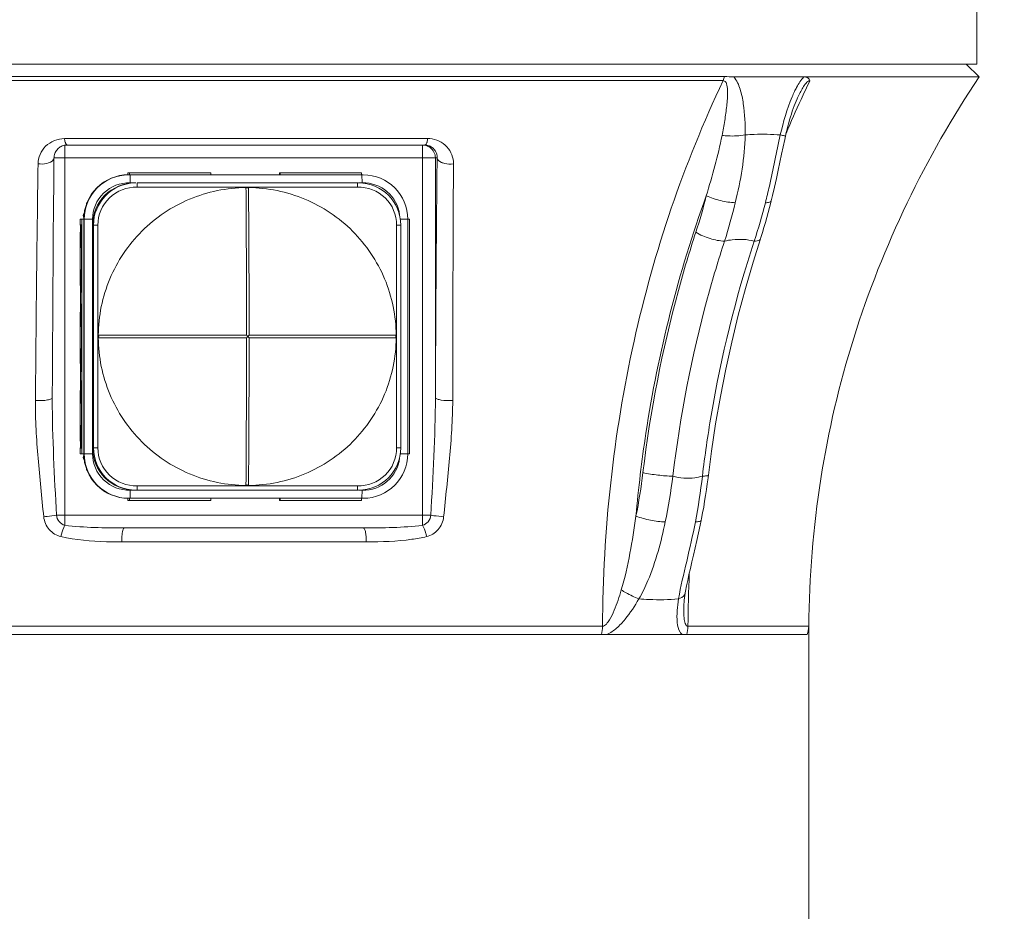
# Model space of a CAD drawing. Header units: millimetres. Extents: x 16720 to 74016, y 25810 to 81213.
# Tile 201 of 256: x 34328 to 34351, y 43435 to 43456. Entities that reach past the tile are written whole.
import ezdxf
from ezdxf import colors
from ezdxf.entities.mleader import LeaderData, LeaderLine
from ezdxf.math import Vec2, Vec3

# ---------------------------------------------------------------- set-up
doc = ezdxf.new("R2010")
doc.units = ezdxf.units.MM
for name, color, linetype, lineweight in [('1', 7, 'Continuous', 9), ('_OPISY', 110, 'Continuous', 9), ('_WIDOKOWE', 252, 'Continuous', 9), ('_WYMIAR', 151, 'Continuous', 9)]:
    doc.layers.add(name, color=color, linetype=linetype, lineweight=lineweight)
doc.styles.add('ROMANS', font='romans.shx', dxfattribs={"width": 0.8, "height": 17})
doc.styles.add('ROMANS 50', font='romans.shx', dxfattribs={"width": 0.7, "height": 10})
doc.dimstyles.new('DOM w 50', dxfattribs={"dimscale": 3, "dimtxt": 10, "dimasz": 0.3, "dimexe": 1.25, "dimexo": 2, "dimgap": 1, "dimtad": 1, "dimdec": 0, "dimtxsty": 'ROMANS 50', "dimblk1": 'wymgreg', "dimblk2": 'wymgregII', "dimsah": 1, "dimcen": 2.5, "dimdle": 1, "dimse1": 1, "dimse2": 1, "dimclre": 254, "dimadec": 0, "dimazin": 0, "dimtfac": 1, "dimtdec": 0, "dimtix": 1, "dimtmove": 1, "dimatfit": 3, "dimfxl": 1.25, "dimarcsym": 0})

# ---------------------------------------------------------------- blocks, each defined once
blk = doc.blocks.new('wymgreg')
at = {"layer": '1'}
for p, q in [((0, 5.674), (0, -5.674)), ((0, 0), (4.95, 4.95)), ((0, 0), (-4.95, -4.95)), ((4.765, 0), (-3.887, 0))]:
    blk.add_line(p, q, dxfattribs=at)
blk = doc.blocks.new('wymgregII')
at = {"layer": '1', "rotation": 180}
blk.add_blockref('wymgreg', (0, 0), dxfattribs=at)
blk = doc.blocks.new('*D6470')
at = {"layer": '_WYMIAR', "color": 0, "lineweight": -2}
blk.add_line((35393.838, 43265.218), (35393.838, 43520.252), dxfattribs=at)
at = {"layer": 'Defpoints', "color": 0}
for p in [(33746.709, 43521.152), (35393.838, 43521.152), (35203.285, 43264.318)]:
    blk.add_point(p, dxfattribs=at)
at = {"layer": '_WYMIAR', "color": 0, "linetype": 'ByBlock', "lineweight": -2, "xscale": 0.8999999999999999, "yscale": 0.8999999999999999, "zscale": 0.8999999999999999}
for name, p, rotation in [('wymgregII', (35393.838, 43521.152), 90), ('wymgreg', (35393.838, 43264.318), 270)]:
    blk.add_blockref(name, p, dxfattribs=dict(at, rotation=rotation))
at = {"layer": '_WYMIAR', "color": 0, "insert": (35385.838, 43392.735), "char_height": 10, "attachment_point": 5, "rotation": 90, "style": 'ROMANS 50'}
blk.add_mtext('257', dxfattribs=at)
blk = doc.blocks.new('*D6472')
at = {"layer": '_WYMIAR', "color": 0, "lineweight": -2}
blk.add_line((35414.313, 42213.65), (35414.313, 43520.252), dxfattribs=at)
at = {"layer": 'Defpoints', "color": 0}
for p in [(33746.709, 43521.152), (35414.313, 43521.152), (35191.269, 42212.75)]:
    blk.add_point(p, dxfattribs=at)
at = {"layer": '_WYMIAR', "color": 0, "linetype": 'ByBlock', "lineweight": -2, "xscale": 0.8999999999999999, "yscale": 0.8999999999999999, "zscale": 0.8999999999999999}
for name, p, rotation in [('wymgregII', (35414.313, 43521.152), 90), ('wymgreg', (35414.313, 42212.75), 270)]:
    blk.add_blockref(name, p, dxfattribs=dict(at, rotation=rotation))
at = {"layer": '_WYMIAR', "color": 0, "insert": (35406.313, 42866.951), "char_height": 10, "attachment_point": 5, "rotation": 90, "style": 'ROMANS 50'}
blk.add_mtext('1308', dxfattribs=at)

msp = doc.modelspace()

# ---------------------------------------------------------------- linework, layer by layer
at = {"layer": '_WIDOKOWE'}
for p, q in [((34350.039, 43456.413), (34350.039, 43454.513)), ((34350.039, 43454.513), (34315.139, 43454.513)), ((34350.089, 43454.213), (34349.789, 43454.513)), ((34321.543, 43454.222), (34344.111, 43454.222)), ((34321.574, 43454.126), (34344.078, 43454.126)), ((34345.975, 43454.213), (34344.331, 43454.213)), ((34350.089, 43454.213), (34345.977, 43454.213)), ((34345.824, 43453.722), (34345.825, 43453.723)), ((34337.141, 43452.764), (34328.609, 43452.764)), ((34337.07, 43452.613), (34328.671, 43452.613)), ((34337.361, 43452.313), (34328.362, 43452.313)), ((34328.616, 43452.313), (34328.616, 43443.913)), ((34337.015, 43443.913), (34337.015, 43452.313)), ((34337.32, 43446.681), (34337.32, 43452.313)), ((34332.049, 43451.963), (34330.1, 43451.963)), ((34330.1, 43451.914), (34330.1, 43451.963)), ((34330.139, 43451.913), (34330.139, 43451.963)), ((34332.049, 43451.913), (34332.049, 43451.963)), ((34335.584, 43451.963), (34333.656, 43451.963)), ((34333.656, 43451.963), (34333.656, 43451.913)), ((34333.657, 43451.913), (34333.657, 43451.963)), ((34333.674, 43451.913), (34333.674, 43451.963)), ((34335.584, 43451.913), (34335.584, 43451.963)), ((34330.12, 43451.914), (34330.15, 43451.913)), ((34330.15, 43451.913), (34335.595, 43451.913)), ((34330.15, 43451.913), (34330.15, 43451.723)), ((34330.15, 43451.723), (34330.261, 43451.723)), ((34330.261, 43451.724), (34330.284, 43451.724)), ((34330.313, 43451.723), (34335.486, 43451.723)), ((34335.491, 43451.724), (34335.514, 43451.724)), ((34335.527, 43451.723), (34335.602, 43451.723)), ((34335.595, 43451.913), (34335.625, 43451.914)), ((34335.595, 43451.913), (34335.602, 43451.723)), ((34330.313, 43451.623), (34335.489, 43451.623)), ((34332.871, 43451.613), (34332.931, 43451.613)), ((34329.066, 43450.867), (34328.973, 43450.867)), ((34328.973, 43450.727), (34328.973, 43450.867)), ((34329.012, 43445.359), (34329.012, 43450.867)), ((34329.062, 43445.359), (34329.062, 43450.867)), ((34329.066, 43445.359), (34329.066, 43450.867)), ((34329.267, 43450.867), (34329.069, 43450.867)), ((34329.069, 43445.359), (34329.069, 43450.867)), ((34329.073, 43445.359), (34329.073, 43450.867)), ((34329.267, 43445.359), (34329.267, 43450.867)), ((34336.499, 43450.867), (34336.711, 43450.867)), ((34336.672, 43450.867), (34336.672, 43445.359)), ((34336.711, 43445.359), (34336.711, 43450.867)), ((34328.984, 43450.727), (34328.973, 43450.727)), ((34329.391, 43450.729), (34329.267, 43450.729)), ((34329.29, 43445.497), (34329.29, 43450.729)), ((34329.391, 43445.497), (34329.391, 43450.729)), ((34336.41, 43450.729), (34336.509, 43450.729)), ((34336.41, 43450.729), (34336.41, 43445.497)), ((34336.509, 43450.729), (34336.509, 43445.497)), ((34332.885, 43448.143), (34329.402, 43448.143)), ((34329.402, 43448.083), (34329.402, 43448.143)), ((34329.402, 43448.083), (34332.885, 43448.083)), ((34332.823, 43448.143), (34332.806, 43448.143)), ((34336.4, 43448.143), (34332.945, 43448.143)), ((34332.945, 43448.083), (34336.4, 43448.083)), ((34333, 43448.083), (34333.014, 43448.083)), ((34336.4, 43448.143), (34336.4, 43448.083)), ((34328.324, 43447.249), (34328.321, 43446.639)), ((34328.321, 43446.639), (34328.321, 43446.639)), ((34328.973, 43445.499), (34328.984, 43445.499)), ((34328.973, 43445.359), (34328.973, 43445.499)), ((34329.391, 43445.497), (34329.267, 43445.497)), ((34336.41, 43445.497), (34336.509, 43445.497)), ((34329.066, 43445.359), (34328.973, 43445.359)), ((34329.267, 43445.359), (34329.069, 43445.359)), ((34336.499, 43445.359), (34336.711, 43445.359)), ((34335.489, 43444.603), (34330.313, 43444.603)), ((34332.931, 43444.613), (34332.871, 43444.613)), ((34330.1, 43444.313), (34330.1, 43444.263)), ((34330.15, 43444.313), (34330.12, 43444.313)), ((34330.139, 43444.313), (34330.139, 43444.263)), ((34330.261, 43444.503), (34330.15, 43444.503)), ((34330.15, 43444.313), (34330.15, 43444.503)), ((34335.595, 43444.313), (34330.15, 43444.313)), ((34330.261, 43444.503), (34330.284, 43444.503)), ((34330.313, 43444.503), (34330.284, 43444.503)), ((34335.486, 43444.503), (34330.313, 43444.503)), ((34332.049, 43444.313), (34332.049, 43444.263)), ((34333.656, 43444.313), (34333.656, 43444.263)), ((34333.657, 43444.313), (34333.657, 43444.263)), ((34333.674, 43444.313), (34333.674, 43444.263)), ((34335.514, 43444.503), (34335.486, 43444.503)), ((34335.491, 43444.503), (34335.514, 43444.503)), ((34335.602, 43444.503), (34335.527, 43444.503)), ((34335.584, 43444.313), (34335.584, 43444.263)), ((34335.595, 43444.313), (34335.602, 43444.503)), ((34335.625, 43444.313), (34335.595, 43444.313)), ((34332.049, 43444.263), (34330.1, 43444.263)), ((34335.584, 43444.263), (34333.656, 43444.263)), ((34337.213, 43443.913), (34328.42, 43443.913)), ((34335.628, 43443.613), (34330.013, 43443.613)), ((34335.697, 43443.286), (34329.955, 43443.286)), ((34343.188, 43442.086), (34343.187, 43442.085)), ((34343.153, 43441.761), (34343.153, 43441.762)), ((34346.05, 43441.113), (34319.127, 43441.113)), ((34341.244, 43441.303), (34324.309, 43441.303)), ((34346.089, 43441.303), (34343.252, 43441.303)), ((34346.089, 43441.303), (34346.089, 43416.481))]:
    msp.add_line(p, q, dxfattribs=at)
for points in [[(34345.825, 43453.723), (34345.815, 43453.701), (34345.791, 43453.647), (34345.768, 43453.59), (34345.745, 43453.531), (34345.723, 43453.469), (34345.701, 43453.406), (34345.68, 43453.34), (34345.659, 43453.272), (34345.639, 43453.203), (34345.619, 43453.131), (34345.599, 43453.058), (34345.58, 43452.982), (34345.561, 43452.904), (34345.543, 43452.825)], [(34345.543, 43452.825), (34345.524, 43452.741), (34345.488, 43452.574), (34345.451, 43452.398), (34345.413, 43452.214), (34345.373, 43452.022), (34345.33, 43451.825), (34345.286, 43451.626), (34345.239, 43451.423), (34345.209, 43451.301)], [(34328.581, 43452.6), (34328.556, 43452.591), (34328.532, 43452.58), (34328.51, 43452.568), (34328.489, 43452.554), (34328.469, 43452.538), (34328.451, 43452.521), (34328.434, 43452.503), (34328.418, 43452.483), (34328.404, 43452.461), (34328.392, 43452.438), (34328.382, 43452.414), (34328.373, 43452.388), (34328.367, 43452.361), (34328.363, 43452.331), (34328.362, 43452.31)], [(34328.671, 43452.613), (34328.664, 43452.613), (34328.635, 43452.611), (34328.608, 43452.606), (34328.581, 43452.6)], [(34328.362, 43452.31), (34328.357, 43451.757), (34328.351, 43451.122), (34328.345, 43450.482), (34328.34, 43449.839), (34328.336, 43449.194), (34328.332, 43448.547), (34328.328, 43447.898), (34328.324, 43447.249)], [(34345.209, 43451.301), (34345.199, 43451.261), (34345.169, 43451.144), (34345.138, 43451.027), (34345.105, 43450.91), (34345.072, 43450.793), (34345.037, 43450.676), (34345.001, 43450.559), (34344.964, 43450.442), (34344.953, 43450.407)], [(34344.953, 43450.407), (34344.782, 43449.864), (34344.601, 43449.242), (34344.433, 43448.614), (34344.279, 43447.982), (34344.139, 43447.345), (34344.013, 43446.705), (34343.902, 43446.061), (34343.805, 43445.415), (34343.732, 43444.855)], [(34332.803, 43448.083), (34332.82, 43448.083), (34332.829, 43448.083), (34332.837, 43448.083), (34332.846, 43448.083), (34332.855, 43448.083), (34332.865, 43448.082), (34332.875, 43448.082), (34332.885, 43448.083)], [(34332.885, 43448.143), (34332.875, 43448.144), (34332.866, 43448.144), (34332.856, 43448.143), (34332.848, 43448.143), (34332.839, 43448.143), (34332.831, 43448.143), (34332.823, 43448.143)], [(34333.022, 43448.143), (34333.006, 43448.143), (34332.998, 43448.143), (34332.99, 43448.143), (34332.982, 43448.143), (34332.973, 43448.143), (34332.964, 43448.144), (34332.955, 43448.144), (34332.945, 43448.143)], [(34332.945, 43448.083), (34332.954, 43448.082), (34332.962, 43448.082), (34332.97, 43448.083), (34332.978, 43448.083), (34332.985, 43448.083), (34332.993, 43448.083), (34333, 43448.083)], [(34343.732, 43444.855), (34343.724, 43444.794), (34343.706, 43444.653), (34343.687, 43444.514), (34343.666, 43444.377), (34343.644, 43444.24), (34343.621, 43444.105), (34343.597, 43443.971), (34343.572, 43443.839), (34343.563, 43443.793)], [(34343.563, 43443.793), (34343.54, 43443.681), (34343.501, 43443.497), (34343.461, 43443.318), (34343.421, 43443.145), (34343.383, 43442.978), (34343.345, 43442.818), (34343.309, 43442.665), (34343.276, 43442.519), (34343.245, 43442.381), (34343.218, 43442.251), (34343.195, 43442.13), (34343.188, 43442.086)], [(34343.187, 43442.085), (34343.178, 43442.028), (34343.17, 43441.972), (34343.164, 43441.919), (34343.159, 43441.869), (34343.156, 43441.821), (34343.154, 43441.777), (34343.153, 43441.762)]]:
    msp.add_lwpolyline(points, dxfattribs=at)
for centre, radius, start, end in [((34370.931, 43442.235), 27.519, 154.4003, 155.4115), ((34348.238, 43452.674), 2.758, 154.2178, 157.0914), ((34371.081, 43442.167), 27.684, 155.4123, 157.217), ((34337.141, 43452.146), 0.619, 85.7724, 89.9951), ((34343.261, 43452.316), 14.645, 179.3094, 180.0115), ((34337.02, 43452.312), 0.301, 78.0101, 89.96), ((34337.02, 43452.313), 0.3, 72.028, 78.0237), ((34337.019, 43452.312), 0.301, 54.0342, 71.9585), ((35102.13, 43440.774), 774.226, 179.15646, 179.568048), ((34330.109, 43450.867), 1.047, 90.0047, 180.0049), ((34330.113, 43450.867), 1.047, 90.0047, 180.0049), ((34330.116, 43450.867), 1.047, 90.0047, 180.0049), ((34330.12, 43450.867), 1.047, 90.0051, 180.0046), ((34330.261, 43450.729), 0.994, 90.0051, 180.0046), ((34330.123, 43450.867), 0.857, 88.184, 180.0047), ((34330.284, 43450.729), 0.994, 91.9612, 180.0045), ((34330.284, 43450.729), 0.995, 90.0009, 91.9558), ((34335.514, 43450.731), 0.993, 91.3364, 91.6478), ((34335.514, 43450.73), 0.994, 89.999, 91.3363), ((34335.514, 43450.729), 0.994, 359.9956, 89.9956), ((34335.629, 43450.867), 0.857, 6.6172, 91.8172), ((34335.625, 43450.867), 1.047, 359.9954, 89.9949), ((34330.286, 43450.729), 0.894, 88.2676, 180.0051), ((34335.516, 43450.729), 0.894, 359.9949, 91.7325), ((34331.661, 43454.401), 12.385, 341.9416, 346.0763), ((34330.907, 43454.539), 13.851, 342.4186, 346.2962), ((34333.196, 43454.246), 12.244, 341.4728, 345.8744), ((34334.585, 43448.113), 1.669, 179.8725, 180.1275), ((34330.261, 43445.497), 0.994, 179.9954, 269.9949), ((34330.284, 43445.497), 0.994, 179.9951, 269.8055), ((34330.286, 43445.497), 0.894, 179.9949, 271.7324), ((34335.516, 43445.497), 0.894, 268.2676, 0.0051), ((34335.514, 43445.497), 0.994, 270.0044, 0.0044), ((34330.109, 43445.359), 1.047, 179.9951, 269.9953), ((34330.113, 43445.359), 1.047, 179.9951, 269.9953), ((34330.116, 43445.359), 1.047, 179.9951, 269.9953), ((34330.12, 43445.359), 1.047, 179.9954, 269.9949), ((34330.123, 43445.359), 0.857, 179.9953, 271.816), ((34335.629, 43445.359), 0.857, 268.1828, 353.3815), ((34335.625, 43445.359), 1.047, 270.0051, 0.0046), ((34328.936, 43446.502), 13.352, 348.7225, 353.1706), ((34327.826, 43446.78), 15.195, 348.5238, 352.633), ((34330.682, 43446.256), 12.986, 348.905, 353.7035), ((34330.284, 43445.497), 0.994, 269.8096, 269.9992), ((34331.429, 43443.314), 1.474, 175.9585, 181.0889), ((34376.128, 43441.119), 32.876, 177.5017, 179.6792), ((34345.589, 43441.307), 0.5, 337.1966, 359.5524)]:
    msp.add_arc(centre, radius, start, end, dxfattribs=at)
for points, knots in [([(34341.244, 43441.303), (34341.256, 43443.55), (34341.729, 43447.966), (34343.152, 43452.178), (34344.078, 43454.126)], [0, 0, 0, 0, 0.510308, 1, 1, 1, 1]), ([(34344.078, 43454.126), (34344.1, 43454.127), (34344.145, 43454.096), (34344.165, 43454.026), (34344.178, 43453.95), (34344.187, 43453.784), (34344.166, 43453.528), (34344.117, 43453.184), (34344.075, 43452.953), (34344.052, 43452.837)], [0, 0, 0, 0, 0.04835, 0.102402, 0.160704, 0.221307, 0.474161, 0.735076, 1, 1, 1, 1]), ([(34344.331, 43454.213), (34344.401, 43454.132), (34344.491, 43453.918), (34344.583, 43453.46), (34344.597, 43453.096), (34344.594, 43452.852)], [0, 0, 0, 0, 0.229584, 0.478919, 1, 1, 1, 1]), ([(34345.754, 43453.873), (34345.769, 43453.905), (34345.831, 43454.025), (34345.905, 43454.142), (34345.975, 43454.213)], [0, 0, 0, 0, 0.261109, 1, 1, 1, 1]), ([(34345.825, 43453.723), (34345.862, 43453.804), (34345.923, 43453.927), (34346.013, 43454.059), (34346.078, 43454.128), (34346.113, 43454.126)], [0, 0, 0, 0, 0.530235, 0.78948, 1, 1, 1, 1]), ([(34346.113, 43454.126), (34346.106, 43454.153), (34346.067, 43454.206), (34346.005, 43454.213), (34345.975, 43454.213)], [0, 0, 0, 0, 0.48001, 1, 1, 1, 1]), ([(34350.089, 43454.213), (34348.829, 43452.326), (34347.323, 43449.209), (34346.283, 43444.758), (34346.098, 43442.463), (34346.089, 43441.303)], [0, 0, 0, 0, 0.497433, 0.745715, 1, 1, 1, 1]), ([(34344.594, 43452.852), (34344.666, 43452.857), (34344.941, 43452.872), (34345.217, 43452.866), (34345.421, 43452.851)], [0, 0, 0, 0, 0.258534, 1, 1, 1, 1]), ([(34328.609, 43452.764), (34328.449, 43452.764), (34328.126, 43452.638), (34327.989, 43452.321), (34327.987, 43452.172)], [0, 0, 0, 0, 0.51652, 1, 1, 1, 1]), ([(34328.625, 43452.684), (34328.627, 43452.675), (34328.635, 43452.651), (34328.647, 43452.623), (34328.663, 43452.615)], [0, 0, 0, 0, 0.341924, 1, 1, 1, 1]), ([(34337.07, 43452.613), (34337.074, 43452.613), (34337.097, 43452.621), (34337.108, 43452.645), (34337.115, 43452.663)], [0, 0, 0, 0, 0.177572, 1, 1, 1, 1]), ([(34337.115, 43452.663), (34337.118, 43452.67), (34337.13, 43452.703), (34337.137, 43452.737), (34337.141, 43452.764)], [0, 0, 0, 0, 0.213399, 1, 1, 1, 1]), ([(34337.744, 43452.171), (34337.745, 43452.313), (34337.63, 43452.616), (34337.336, 43452.752), (34337.187, 43452.763)], [0, 0, 0, 0, 0.487579, 1, 1, 1, 1]), ([(34344.052, 43452.837), (34344.099, 43452.832), (34344.279, 43452.82), (34344.463, 43452.826), (34344.594, 43452.852)], [0, 0, 0, 0, 0.25841, 1, 1, 1, 1]), ([(34345.07, 43451.258), (34345.102, 43451.388), (34345.228, 43451.917), (34345.331, 43452.451), (34345.421, 43452.851)], [0, 0, 0, 0, 0.247315, 1, 1, 1, 1]), ([(34345.543, 43452.825), (34345.542, 43452.822), (34345.526, 43452.831), (34345.508, 43452.829), (34345.468, 43452.842), (34345.438, 43452.847), (34345.421, 43452.851)], [0, 0, 0, 0, 0.065155, 0.258715, 0.574775, 1, 1, 1, 1]), ([(34328.617, 43452.493), (34328.617, 43452.507), (34328.618, 43452.545), (34328.618, 43452.584), (34328.62, 43452.609)], [0, 0, 0, 0, 0.361267, 1, 1, 1, 1]), ([(34328.663, 43452.615), (34328.664, 43452.615), (34328.667, 43452.614), (34328.67, 43452.613), (34328.671, 43452.613)], [0, 0, 0, 0, 0.51384, 1, 1, 1, 1]), ([(34337.015, 43452.313), (34337.015, 43452.351), (34337.015, 43452.422), (34337.015, 43452.506), (34337.017, 43452.559), (34337.017, 43452.588), (34337.02, 43452.601), (34337.018, 43452.613), (34337.02, 43452.613)], [0, 0, 0, 0, 0.382488, 0.706766, 0.831094, 0.923507, 0.980482, 1, 1, 1, 1]), ([(34337.195, 43452.585), (34337.186, 43452.589), (34337.146, 43452.606), (34337.103, 43452.613), (34337.07, 43452.613)], [0, 0, 0, 0, 0.229519, 1, 1, 1, 1]), ([(34337.361, 43452.313), (34337.362, 43452.368), (34337.333, 43452.482), (34337.245, 43452.561), (34337.195, 43452.585)], [0, 0, 0, 0, 0.49655, 1, 1, 1, 1]), ([(34328.362, 43452.31), (34328.362, 43452.296), (34328.335, 43452.221), (34328.25, 43452.193), (34328.19, 43452.18)], [0, 0, 0, 0, 0.187823, 1, 1, 1, 1]), ([(34337.361, 43452.313), (34337.356, 43451.863), (34337.339, 43449.986), (34337.326, 43448.108), (34337.32, 43446.681)], [0, 0, 0, 0, 0.239801, 1, 1, 1, 1]), ([(34337.533, 43452.181), (34337.509, 43452.187), (34337.441, 43452.207), (34337.362, 43452.263), (34337.361, 43452.313)], [0, 0, 0, 0, 0.329325, 1, 1, 1, 1]), ([(34337.744, 43452.171), (34337.742, 43451.726), (34337.733, 43449.873), (34337.728, 43448.019), (34337.726, 43446.61)], [0, 0, 0, 0, 0.239768, 1, 1, 1, 1]), ([(34330.313, 43451.723), (34330.313, 43451.723), (34330.312, 43451.719), (34330.314, 43451.715), (34330.313, 43451.705), (34330.313, 43451.693), (34330.313, 43451.678), (34330.313, 43451.654), (34330.313, 43451.636), (34330.313, 43451.623)], [0, 0, 0, 0, 0.019498, 0.076435, 0.168832, 0.29319, 0.444628, 0.617416, 1, 1, 1, 1]), ([(34335.486, 43451.723), (34335.486, 43451.723), (34335.486, 43451.719), (34335.486, 43451.717), (34335.487, 43451.714)], [0, 0, 0, 0, 0.255653, 1, 1, 1, 1]), ([(34335.487, 43451.714), (34335.487, 43451.709), (34335.488, 43451.679), (34335.489, 43451.649), (34335.489, 43451.623)], [0, 0, 0, 0, 0.167895, 1, 1, 1, 1]), ([(34329.402, 43448.143), (34329.405, 43448.594), (34329.591, 43449.502), (34330.364, 43450.651), (34331.512, 43451.423), (34332.421, 43451.609), (34332.871, 43451.613)], [0, 0, 0, 0, 0.250019, 0.500026, 0.750018, 1, 1, 1, 1]), ([(34332.871, 43451.613), (34332.873, 43451.331), (34332.88, 43450.175), (34332.885, 43449.018), (34332.885, 43448.143)], [0, 0, 0, 0, 0.243836, 1, 1, 1, 1]), ([(34332.931, 43451.613), (34332.931, 43451.609), (34332.917, 43451.604), (34332.9, 43451.603), (34332.884, 43451.603), (34332.871, 43451.609), (34332.871, 43451.613)], [0, 0, 0, 0, 0.177657, 0.506423, 0.830736, 1, 1, 1, 1]), ([(34332.931, 43451.613), (34333.381, 43451.609), (34334.29, 43451.423), (34335.438, 43450.651), (34336.21, 43449.502), (34336.396, 43448.594), (34336.4, 43448.143)], [0, 0, 0, 0, 0.249982, 0.499974, 0.749981, 1, 1, 1, 1]), ([(34332.945, 43448.143), (34332.945, 43448.44), (34332.943, 43449.597), (34332.936, 43450.753), (34332.931, 43451.613)], [0, 0, 0, 0, 0.25654, 1, 1, 1, 1]), ([(34342.031, 43443.891), (34342.088, 43444.543), (34342.392, 43447.099), (34343.026, 43449.618), (34343.682, 43451.421)], [0, 0, 0, 0, 0.254416, 1, 1, 1, 1]), ([(34343.682, 43451.421), (34343.789, 43451.37), (34344.015, 43451.301), (34344.248, 43451.259), (34344.363, 43451.258)], [0, 0, 0, 0, 0.507199, 1, 1, 1, 1]), ([(34345.209, 43451.301), (34345.205, 43451.284), (34345.149, 43451.259), (34345.103, 43451.258), (34345.07, 43451.258)], [0, 0, 0, 0, 0.341531, 1, 1, 1, 1]), ([(34329.063, 43450.903), (34329.053, 43450.918), (34329.043, 43450.957), (34329.059, 43450.993), (34329.072, 43451.007)], [0, 0, 0, 0, 0.500002, 1, 1, 1, 1]), ([(34328.985, 43449.099), (34328.982, 43449.211), (34328.978, 43449.474), (34328.976, 43450.017), (34328.977, 43450.448), (34328.984, 43450.727)], [0, 0, 0, 0, 0.20651, 0.485336, 1, 1, 1, 1]), ([(34328.994, 43449.144), (34328.993, 43449.144), (34328.993, 43449.152), (34328.991, 43449.161), (34328.99, 43449.181), (34328.989, 43449.207), (34328.988, 43449.24), (34328.986, 43449.298), (34328.984, 43449.385), (34328.982, 43449.505), (34328.981, 43449.641), (34328.98, 43449.79), (34328.98, 43449.944), (34328.98, 43450.098), (34328.981, 43450.246), (34328.982, 43450.382), (34328.984, 43450.502), (34328.986, 43450.589), (34328.988, 43450.647), (34328.989, 43450.681), (34328.99, 43450.706), (34328.991, 43450.727), (34328.993, 43450.736), (34328.993, 43450.744), (34328.994, 43450.744)], [0, 0, 0, 0, 0.002562, 0.009807, 0.021754, 0.038293, 0.059275, 0.084495, 0.146653, 0.222382, 0.308776, 0.402515, 0.5, 0.597485, 0.691224, 0.777618, 0.853347, 0.915505, 0.940725, 0.961707, 0.978246, 0.990193, 0.997438, 1, 1, 1, 1]), ([(34328.994, 43450.744), (34328.995, 43450.744), (34328.996, 43450.74), (34328.996, 43450.738), (34328.996, 43450.735)], [0, 0, 0, 0, 0.269204, 1, 1, 1, 1]), ([(34328.996, 43450.735), (34329, 43450.706), (34329.002, 43450.616), (34329.006, 43450.446), (34329.008, 43450.211), (34329.009, 43449.944), (34329.008, 43449.676), (34329.006, 43449.442), (34329.002, 43449.271), (34329, 43449.182), (34328.996, 43449.152)], [0, 0, 0, 0, 0.056774, 0.169341, 0.323557, 0.5, 0.676443, 0.830659, 0.943226, 1, 1, 1, 1]), ([(34343.436, 43450.562), (34343.288, 43450.11), (34342.736, 43448.261), (34342.368, 43446.358), (34342.194, 43444.915)], [0, 0, 0, 0, 0.246517, 1, 1, 1, 1]), ([(34343.436, 43450.562), (34343.539, 43450.497), (34343.761, 43450.409), (34343.995, 43450.356), (34344.111, 43450.356)], [0, 0, 0, 0, 0.512075, 1, 1, 1, 1]), ([(34344.111, 43450.356), (34343.967, 43449.914), (34343.427, 43448.105), (34343.066, 43446.244), (34342.896, 43444.832)], [0, 0, 0, 0, 0.246327, 1, 1, 1, 1]), ([(34343.59, 43444.832), (34343.648, 43445.309), (34343.918, 43447.177), (34344.369, 43449.018), (34344.805, 43450.356)], [0, 0, 0, 0, 0.254602, 1, 1, 1, 1]), ([(34344.111, 43450.356), (34344.171, 43450.369), (34344.4, 43450.408), (34344.64, 43450.398), (34344.805, 43450.356)], [0, 0, 0, 0, 0.265774, 1, 1, 1, 1]), ([(34344.953, 43450.407), (34344.95, 43450.398), (34344.913, 43450.354), (34344.85, 43450.356), (34344.805, 43450.356)], [0, 0, 0, 0, 0.166071, 1, 1, 1, 1]), ([(34328.985, 43449.099), (34328.986, 43449.087), (34328.986, 43449.03), (34328.987, 43448.972), (34328.985, 43448.928)], [0, 0, 0, 0, 0.213006, 1, 1, 1, 1]), ([(34328.996, 43449.152), (34328.996, 43449.15), (34328.996, 43449.148), (34328.995, 43449.144), (34328.994, 43449.144)], [0, 0, 0, 0, 0.730796, 1, 1, 1, 1]), ([(34328.985, 43447.265), (34328.981, 43447.387), (34328.978, 43447.668), (34328.976, 43448.106), (34328.978, 43448.538), (34328.982, 43448.811), (34328.985, 43448.928)], [0, 0, 0, 0, 0.220262, 0.507124, 0.79019, 1, 1, 1, 1]), ([(34328.994, 43447.283), (34328.993, 43447.283), (34328.993, 43447.291), (34328.991, 43447.3), (34328.99, 43447.32), (34328.989, 43447.346), (34328.988, 43447.379), (34328.986, 43447.437), (34328.984, 43447.524), (34328.982, 43447.644), (34328.981, 43447.78), (34328.98, 43447.929), (34328.98, 43448.083), (34328.98, 43448.237), (34328.981, 43448.385), (34328.982, 43448.521), (34328.984, 43448.641), (34328.986, 43448.728), (34328.988, 43448.786), (34328.989, 43448.82), (34328.99, 43448.845), (34328.991, 43448.866), (34328.993, 43448.875), (34328.993, 43448.883), (34328.994, 43448.883)], [0, 0, 0, 0, 0.002562, 0.009807, 0.021754, 0.038293, 0.059275, 0.084495, 0.146653, 0.222382, 0.308776, 0.402515, 0.5, 0.597485, 0.691224, 0.777618, 0.853347, 0.915505, 0.940725, 0.961707, 0.978246, 0.990193, 0.997438, 1, 1, 1, 1]), ([(34328.994, 43448.883), (34328.995, 43448.883), (34328.996, 43448.879), (34328.996, 43448.876), (34328.996, 43448.874)], [0, 0, 0, 0, 0.269204, 1, 1, 1, 1]), ([(34328.996, 43448.874), (34329, 43448.845), (34329.002, 43448.755), (34329.006, 43448.584), (34329.008, 43448.35), (34329.009, 43448.083), (34329.008, 43447.815), (34329.006, 43447.581), (34329.002, 43447.41), (34329, 43447.321), (34328.996, 43447.291)], [0, 0, 0, 0, 0.056774, 0.169341, 0.323557, 0.5, 0.676443, 0.830659, 0.943226, 1, 1, 1, 1]), ([(34329.401, 43448.083), (34329.405, 43448.083), (34329.411, 43448.096), (34329.412, 43448.113), (34329.411, 43448.13), (34329.405, 43448.143), (34329.401, 43448.143)], [0, 0, 0, 0, 0.171301, 0.5, 0.828699, 1, 1, 1, 1]), ([(34332.871, 43444.613), (34332.421, 43444.617), (34331.512, 43444.803), (34330.364, 43445.576), (34329.591, 43446.724), (34329.405, 43447.633), (34329.402, 43448.083)], [0, 0, 0, 0, 0.249982, 0.499974, 0.749981, 1, 1, 1, 1]), ([(34332.885, 43448.083), (34332.885, 43447.786), (34332.883, 43446.63), (34332.876, 43445.473), (34332.871, 43444.613)], [0, 0, 0, 0, 0.25654, 1, 1, 1, 1]), ([(34332.885, 43448.143), (34332.885, 43448.143), (34332.887, 43448.142), (34332.888, 43448.14), (34332.892, 43448.137), (34332.897, 43448.132), (34332.903, 43448.126), (34332.909, 43448.12), (34332.913, 43448.117), (34332.915, 43448.117)], [0, 0, 0, 0, 0.026361, 0.101801, 0.213373, 0.349072, 0.661929, 0.828756, 1, 1, 1, 1]), ([(34332.915, 43448.109), (34332.911, 43448.11), (34332.904, 43448.101), (34332.897, 43448.095), (34332.892, 43448.089), (34332.888, 43448.086), (34332.887, 43448.085), (34332.885, 43448.083), (34332.885, 43448.083)], [0, 0, 0, 0, 0.337827, 0.650116, 0.78604, 0.897948, 0.973543, 1, 1, 1, 1]), ([(34332.915, 43448.117), (34332.92, 43448.118), (34332.926, 43448.125), (34332.934, 43448.133), (34332.941, 43448.138), (34332.944, 43448.143), (34332.945, 43448.143)], [0, 0, 0, 0, 0.333923, 0.645379, 0.893111, 1, 1, 1, 1]), ([(34332.945, 43448.083), (34332.944, 43448.083), (34332.941, 43448.088), (34332.934, 43448.093), (34332.926, 43448.101), (34332.92, 43448.109), (34332.915, 43448.109)], [0, 0, 0, 0, 0.106858, 0.354312, 0.663874, 1, 1, 1, 1]), ([(34336.4, 43448.083), (34336.396, 43447.633), (34336.21, 43446.724), (34335.438, 43445.576), (34334.29, 43444.803), (34333.381, 43444.617), (34332.931, 43444.613)], [0, 0, 0, 0, 0.250019, 0.500026, 0.750018, 1, 1, 1, 1]), ([(34332.931, 43444.613), (34332.933, 43444.895), (34332.94, 43446.052), (34332.945, 43447.208), (34332.945, 43448.083)], [0, 0, 0, 0, 0.243836, 1, 1, 1, 1]), ([(34336.4, 43448.083), (34336.396, 43448.083), (34336.39, 43448.096), (34336.389, 43448.113), (34336.39, 43448.13), (34336.396, 43448.143), (34336.4, 43448.143)], [0, 0, 0, 0, 0.175577, 0.5, 0.824423, 1, 1, 1, 1]), ([(34328.984, 43445.499), (34328.977, 43445.77), (34328.976, 43446.304), (34328.978, 43446.837), (34328.985, 43447.1)], [0, 0, 0, 0, 0.507536, 1, 1, 1, 1]), ([(34328.985, 43447.265), (34328.985, 43447.253), (34328.986, 43447.198), (34328.986, 43447.143), (34328.985, 43447.1)], [0, 0, 0, 0, 0.217062, 1, 1, 1, 1]), ([(34328.996, 43447.291), (34328.996, 43447.289), (34328.996, 43447.287), (34328.995, 43447.283), (34328.994, 43447.283)], [0, 0, 0, 0, 0.730796, 1, 1, 1, 1]), ([(34328.994, 43445.483), (34328.993, 43445.483), (34328.993, 43445.491), (34328.991, 43445.5), (34328.99, 43445.52), (34328.989, 43445.546), (34328.988, 43445.579), (34328.986, 43445.637), (34328.984, 43445.724), (34328.982, 43445.844), (34328.981, 43445.98), (34328.98, 43446.129), (34328.98, 43446.283), (34328.98, 43446.437), (34328.981, 43446.585), (34328.982, 43446.721), (34328.984, 43446.841), (34328.986, 43446.928), (34328.988, 43446.986), (34328.989, 43447.02), (34328.99, 43447.045), (34328.991, 43447.066), (34328.993, 43447.075), (34328.993, 43447.083), (34328.994, 43447.083)], [0, 0, 0, 0, 0.002562, 0.009807, 0.021754, 0.038293, 0.059275, 0.084495, 0.146653, 0.222382, 0.308776, 0.402515, 0.5, 0.597485, 0.691224, 0.777618, 0.853347, 0.915505, 0.940725, 0.961707, 0.978246, 0.990193, 0.997438, 1, 1, 1, 1]), ([(34328.994, 43447.083), (34328.995, 43447.083), (34328.996, 43447.079), (34328.996, 43447.076), (34328.996, 43447.074)], [0, 0, 0, 0, 0.269204, 1, 1, 1, 1]), ([(34328.996, 43447.074), (34329, 43447.045), (34329.002, 43446.955), (34329.006, 43446.784), (34329.008, 43446.55), (34329.009, 43446.283), (34329.008, 43446.015), (34329.006, 43445.781), (34329.002, 43445.61), (34329, 43445.521), (34328.996, 43445.491)], [0, 0, 0, 0, 0.056774, 0.169341, 0.323557, 0.5, 0.676443, 0.830659, 0.943226, 1, 1, 1, 1]), ([(34328.149, 43446.613), (34328.188, 43446.617), (34328.245, 43446.627), (34328.311, 43446.652), (34328.32, 43446.671)], [0, 0, 0, 0, 0.64776, 1, 1, 1, 1]), ([(34328.32, 43446.671), (34328.32, 43446.673), (34328.321, 43446.675), (34328.321, 43446.678), (34328.321, 43446.68)], [0, 0, 0, 0, 0.511341, 1, 1, 1, 1]), ([(34337.32, 43446.681), (34337.321, 43446.664), (34337.375, 43446.634), (34337.504, 43446.607), (34337.635, 43446.602), (34337.726, 43446.61)], [0, 0, 0, 0, 0.117917, 0.351806, 1, 1, 1, 1]), ([(34327.925, 43446.61), (34327.922, 43446.157), (34327.981, 43445.244), (34328.075, 43444.336), (34328.121, 43443.878)], [0, 0, 0, 0, 0.496552, 1, 1, 1, 1]), ([(34337.726, 43446.61), (34337.725, 43446.157), (34337.66, 43445.244), (34337.561, 43444.335), (34337.514, 43443.878)], [0, 0, 0, 0, 0.496537, 1, 1, 1, 1]), ([(34328.996, 43445.491), (34328.996, 43445.489), (34328.996, 43445.487), (34328.995, 43445.483), (34328.994, 43445.483)], [0, 0, 0, 0, 0.730796, 1, 1, 1, 1]), ([(34329.072, 43445.22), (34329.059, 43445.233), (34329.043, 43445.27), (34329.053, 43445.308), (34329.063, 43445.323)], [0, 0, 0, 0, 0.49998, 1, 1, 1, 1]), ([(34342.194, 43444.915), (34342.31, 43444.888), (34342.544, 43444.853), (34342.779, 43444.832), (34342.896, 43444.832)], [0, 0, 0, 0, 0.505045, 1, 1, 1, 1]), ([(34343.59, 43444.832), (34343.532, 43444.815), (34343.304, 43444.764), (34343.061, 43444.781), (34342.896, 43444.832)], [0, 0, 0, 0, 0.259231, 1, 1, 1, 1]), ([(34343.732, 43444.855), (34343.73, 43444.841), (34343.662, 43444.835), (34343.625, 43444.832), (34343.59, 43444.832)], [0, 0, 0, 0, 0.286041, 1, 1, 1, 1]), ([(34330.313, 43444.503), (34330.313, 43444.503), (34330.312, 43444.507), (34330.314, 43444.511), (34330.313, 43444.521), (34330.313, 43444.533), (34330.313, 43444.548), (34330.313, 43444.572), (34330.313, 43444.59), (34330.313, 43444.603)], [0, 0, 0, 0, 0.019498, 0.076435, 0.168832, 0.29319, 0.444628, 0.617416, 1, 1, 1, 1]), ([(34332.931, 43444.613), (34332.931, 43444.617), (34332.917, 43444.623), (34332.9, 43444.624), (34332.884, 43444.623), (34332.871, 43444.617), (34332.871, 43444.613)], [0, 0, 0, 0, 0.177657, 0.506423, 0.830736, 1, 1, 1, 1]), ([(34335.487, 43444.512), (34335.487, 43444.517), (34335.488, 43444.547), (34335.489, 43444.578), (34335.489, 43444.603)], [0, 0, 0, 0, 0.167895, 1, 1, 1, 1]), ([(34335.486, 43444.503), (34335.486, 43444.503), (34335.486, 43444.508), (34335.486, 43444.51), (34335.487, 43444.512)], [0, 0, 0, 0, 0.255653, 1, 1, 1, 1]), ([(34328.121, 43443.878), (34328.148, 43443.88), (34328.247, 43443.888), (34328.347, 43443.9), (34328.42, 43443.913)], [0, 0, 0, 0, 0.260747, 1, 1, 1, 1]), ([(34328.121, 43443.878), (34328.133, 43443.769), (34328.222, 43443.556), (34328.421, 43443.434), (34328.526, 43443.41)], [0, 0, 0, 0, 0.505689, 1, 1, 1, 1]), ([(34328.42, 43443.913), (34328.426, 43443.859), (34328.468, 43443.752), (34328.566, 43443.689), (34328.618, 43443.676)], [0, 0, 0, 0, 0.505905, 1, 1, 1, 1]), ([(34328.618, 43443.676), (34328.618, 43443.692), (34328.616, 43443.771), (34328.616, 43443.85), (34328.616, 43443.913)], [0, 0, 0, 0, 0.201116, 1, 1, 1, 1]), ([(34337.017, 43443.676), (34337.016, 43443.692), (34337.015, 43443.771), (34337.015, 43443.85), (34337.015, 43443.913)], [0, 0, 0, 0, 0.201114, 1, 1, 1, 1]), ([(34337.017, 43443.676), (34337.068, 43443.689), (34337.165, 43443.752), (34337.208, 43443.859), (34337.213, 43443.913)], [0, 0, 0, 0, 0.492114, 1, 1, 1, 1]), ([(34337.112, 43443.41), (34337.216, 43443.434), (34337.413, 43443.556), (34337.502, 43443.769), (34337.514, 43443.878)], [0, 0, 0, 0, 0.492347, 1, 1, 1, 1]), ([(34337.213, 43443.913), (34337.235, 43443.909), (34337.335, 43443.894), (34337.436, 43443.884), (34337.514, 43443.878)], [0, 0, 0, 0, 0.224485, 1, 1, 1, 1]), ([(34342.031, 43443.891), (34341.989, 43443.6), (34341.898, 43443.017), (34341.772, 43442.44), (34341.686, 43442.157)], [0, 0, 0, 0, 0.499462, 1, 1, 1, 1]), ([(34342.031, 43443.891), (34342.141, 43443.849), (34342.369, 43443.792), (34342.602, 43443.758), (34342.717, 43443.757)], [0, 0, 0, 0, 0.505167, 1, 1, 1, 1]), ([(34328.618, 43443.676), (34328.608, 43443.66), (34328.565, 43443.575), (34328.54, 43443.484), (34328.526, 43443.41)], [0, 0, 0, 0, 0.208625, 1, 1, 1, 1]), ([(34337.113, 43443.41), (34337.108, 43443.436), (34337.087, 43443.528), (34337.054, 43443.619), (34337.017, 43443.676)], [0, 0, 0, 0, 0.274935, 1, 1, 1, 1]), ([(34342.717, 43443.757), (34342.622, 43443.288), (34342.457, 43442.663), (34342.179, 43442.084), (34342.099, 43441.945)], [0, 0, 0, 0, 0.748465, 1, 1, 1, 1]), ([(34343.031, 43441.945), (34343.081, 43442.242), (34343.228, 43442.843), (34343.365, 43443.446), (34343.426, 43443.757)], [0, 0, 0, 0, 0.487327, 1, 1, 1, 1]), ([(34343.563, 43443.793), (34343.559, 43443.778), (34343.502, 43443.758), (34343.459, 43443.758), (34343.426, 43443.757)], [0, 0, 0, 0, 0.321309, 1, 1, 1, 1]), ([(34329.955, 43443.286), (34329.834, 43443.286), (34329.356, 43443.293), (34328.874, 43443.33), (34328.526, 43443.41)], [0, 0, 0, 0, 0.2522, 1, 1, 1, 1]), ([(34330.013, 43443.613), (34330.005, 43443.613), (34329.989, 43443.593), (34329.97, 43443.529), (34329.962, 43443.465), (34329.958, 43443.418)], [0, 0, 0, 0, 0.106223, 0.312332, 1, 1, 1, 1]), ([(34335.628, 43443.613), (34335.641, 43443.613), (34335.667, 43443.574), (34335.691, 43443.469), (34335.698, 43443.363), (34335.697, 43443.286)], [0, 0, 0, 0, 0.109548, 0.330092, 1, 1, 1, 1]), ([(34337.112, 43443.41), (34336.998, 43443.384), (34336.53, 43443.302), (34336.053, 43443.286), (34335.697, 43443.286)], [0, 0, 0, 0, 0.24801, 1, 1, 1, 1]), ([(34341.686, 43442.157), (34341.662, 43442.077), (34341.611, 43441.916), (34341.524, 43441.681), (34341.434, 43441.489), (34341.347, 43441.359), (34341.279, 43441.303), (34341.244, 43441.303)], [0, 0, 0, 0, 0.255551, 0.511589, 0.766595, 0.890997, 1, 1, 1, 1]), ([(34341.686, 43442.157), (34341.723, 43442.135), (34341.857, 43442.058), (34341.995, 43441.986), (34342.099, 43441.945)], [0, 0, 0, 0, 0.275679, 1, 1, 1, 1]), ([(34343.187, 43442.085), (34343.185, 43442.07), (34343.158, 43442.001), (34343.085, 43441.963), (34343.031, 43441.945)], [0, 0, 0, 0, 0.210851, 1, 1, 1, 1]), ([(34342.099, 43441.945), (34342.002, 43441.778), (34341.844, 43441.536), (34341.587, 43441.258), (34341.434, 43441.147), (34341.35, 43441.113)], [0, 0, 0, 0, 0.5091, 0.761755, 1, 1, 1, 1]), ([(34342.099, 43441.945), (34342.178, 43441.939), (34342.488, 43441.922), (34342.8, 43441.927), (34343.031, 43441.945)], [0, 0, 0, 0, 0.254582, 1, 1, 1, 1]), ([(34343.069, 43441.165), (34343.025, 43441.231), (34342.989, 43441.409), (34342.992, 43441.581), (34342.998, 43441.674)], [0, 0, 0, 0, 0.459252, 1, 1, 1, 1]), ([(34343.252, 43441.303), (34343.221, 43441.303), (34343.175, 43441.386), (34343.156, 43441.536), (34343.151, 43441.671), (34343.153, 43441.761)], [0, 0, 0, 0, 0.193067, 0.446879, 1, 1, 1, 1])]:
    msp.add_open_spline(points, degree=3, knots=knots, dxfattribs=at)
for points in [[(34344.078, 43454.126), (34344.092, 43454.157), (34344.103, 43454.189), (34344.111, 43454.222)], [(34344.111, 43454.222), (34344.184, 43454.222), (34344.258, 43454.213), (34344.331, 43454.213)], [(34345.421, 43452.851), (34345.491, 43453.156), (34345.575, 43453.459), (34345.697, 43453.747)], [(34328.609, 43452.764), (34328.612, 43452.737), (34328.617, 43452.71), (34328.625, 43452.684)], [(34344.052, 43452.837), (34343.959, 43452.358), (34343.824, 43451.888), (34343.682, 43451.421)], [(34344.594, 43452.852), (34344.588, 43452.315), (34344.49, 43451.78), (34344.363, 43451.258)], [(34337.196, 43452.556), (34337.27, 43452.502), (34337.32, 43452.404), (34337.32, 43452.313)], [(34328.19, 43452.18), (34328.124, 43452.165), (34328.054, 43452.163), (34327.987, 43452.172)], [(34337.744, 43452.172), (34337.674, 43452.162), (34337.601, 43452.165), (34337.533, 43452.181)], [(34329.141, 43451.264), (34329.13, 43451.251), (34329.124, 43451.234), (34329.123, 43451.218)], [(34328.321, 43446.639), (34328.321, 43445.73), (34328.375, 43444.821), (34328.42, 43443.913)], [(34337.32, 43446.681), (34337.318, 43445.758), (34337.26, 43444.835), (34337.213, 43443.913)], [(34327.925, 43446.61), (34328, 43446.604), (34328.075, 43446.604), (34328.149, 43446.613)], [(34329.123, 43445.009), (34329.124, 43444.992), (34329.13, 43444.976), (34329.141, 43444.963)], [(34330.013, 43443.613), (34329.547, 43443.613), (34329.08, 43443.621), (34328.618, 43443.676)], [(34337.017, 43443.676), (34336.557, 43443.621), (34336.092, 43443.613), (34335.628, 43443.613)], [(34342.998, 43441.674), (34343.005, 43441.765), (34343.016, 43441.855), (34343.031, 43441.945)], [(34341.244, 43441.303), (34341.243, 43441.239), (34341.235, 43441.175), (34341.219, 43441.113)], [(34343.117, 43441.113), (34343.098, 43441.127), (34343.082, 43441.145), (34343.069, 43441.165)], [(34343.252, 43441.303), (34343.252, 43441.239), (34343.242, 43441.174), (34343.222, 43441.113)]]:
    msp.add_open_spline(points, degree=3, dxfattribs=at)

# ---------------------------------------------------------------- dimensions: what is measured, and where the dimension line sits
at = {"layer": '_WYMIAR'}
for base, p1, picture, middle in [((35393.838, 43521.152), (35203.285, 43264.318), '*D6470', (35385.838, 43392.735)), ((35414.313, 43521.152), (35191.269, 42212.75), '*D6472', (35406.313, 42866.951))]:
    dim = msp.add_linear_dim(base=base, p1=p1, p2=(33746.709, 43521.152), angle=90, dimstyle='DOM w 50', dxfattribs=at)
    dim.commit()
    dim.dimension.update_dxf_attribs({"geometry": picture, "text_midpoint": middle})

# ---------------------------------------------------------------- leaders
at = {"layer": '_OPISY'}
ml = msp.add_multileader_mtext('Standard', dxfattribs=at)
ml.set_content('{\\Fsimplex|c238;wentylator dachowy, \\Pwspomagany elektrycznie\\P%%c 200}', color=256, style='ROMANS')
ml.set_leader_properties()
ml.build(insert=Vec2(0, 0))
ml.multileader.update_dxf_attribs({"dogleg_length": 2, "arrow_head_size": 3})
ctx = ml.context
ctx.base_point, ctx.char_height, ctx.arrow_head_size, ctx.landing_gap_size, ctx.plane_origin, ctx.plane_x_axis, ctx.plane_y_axis = Vec3(34354.054, 43515.725), 7, 3, 1.5, Vec3(34591.178, 43337.486), Vec3(1, 0, 0), Vec3(0, 1, 0)
ctx.text_align_type = 2
notes = []
notes.append((ctx, [(1, (1, 1, 0), (34351.767, 43515.725), (1, 0, 0), 2.287, [(0, [(34333.091, 43483.156)], 0, [])])]))
ctx.mtext.insert, ctx.mtext.text_direction, ctx.mtext.flow_direction = Vec3(34355.554, 43519.925), Vec3(1, 0, 0), 5
for ctx, leaders in notes:
    for number, flags, end, landing, length, lines in leaders:
        leader = LeaderData()
        leader.index, (leader.has_last_leader_line, leader.has_dogleg_vector, leader.attachment_direction) = number, flags
        leader.last_leader_point, leader.dogleg_vector, leader.dogleg_length = Vec3(end), Vec3(landing), length
        for number, points, colour, breaks in lines:
            line = LeaderLine()
            line.index, line.vertices, line.color, line.breaks = number, Vec3.list(points), colors.encode_raw_color(colour), breaks
            leader.lines.append(line)
        ctx.leaders.append(leader)

doc.saveas('drawing.dxf')
